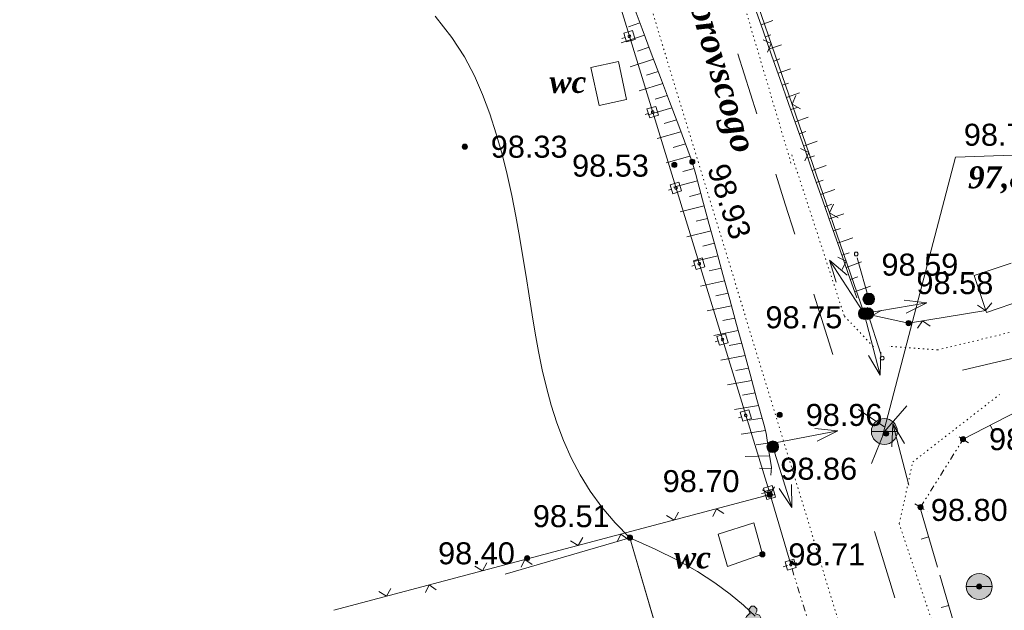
# Model space of a CAD drawing. Header units: millimetres. Extents: x 9396 to 25236, y 15106 to 31102.
# Tile 102 of 256: x 10918 to 10994, y 16282 to 16327. Entities that reach past the tile are written whole.
import ezdxf
from ezdxf.enums import TextEntityAlignment as Align

# ---------------------------------------------------------------- set-up
doc = ezdxf.new("R2010")
doc.units = ezdxf.units.MM
for name, pattern in [('DIVIDE', [1.25, 0.5, -0.25, 0, -0.25, 0, -0.25]), ('DOT', [0.25, 0, -0.25]), ('HIDDEN', [0.375, 0.25, -0.125])]:
    doc.linetypes.add(name, pattern=pattern)
for name, color, linetype, lineweight, true_color in [('1001010', 7, 'Continuous', 9, 0x000000), ('10010110', 7, 'Continuous', 20, 0xa25100), ('10010212', 7, 'Continuous', 9, 0x000000), ('1060000', 7, 'Continuous', 9, 0x000000), ('1070000', 7, 'DOT', 9, 0x000000), ('2030012', 7, 'Continuous', 9, 0x000000), ('2030021', 7, 'Continuous', 9, 0x000000), ('21100200', 7, 'HIDDEN', 0, 0x800080), ('3000105', 7, 'DIVIDE', 9, 0x000000), ('3000130', 7, 'Continuous', 9, 0x000000), ('3000220', 7, 'Continuous', 9, 0x000000), ('3000260', 7, 'Continuous', 9, 0x000000), ('4000210', 7, 'Continuous', 9, 0x000000), ('5010210', 7, 'Continuous', 20, 0x008000), ('5010420', 7, 'Continuous', 9, 0x000000), ('6011210', 1, 'Continuous', 9, 0xff0000), ('9010110', 7, 'Continuous', 9, 0x000000)]:
    doc.layers.add(name, color=color, linetype=linetype, lineweight=lineweight, true_color=true_color)
doc.styles.add('12', font='timesbi.ttf', dxfattribs={"height": 0.001693})
doc.styles.add('2', font='timesbi.ttf', dxfattribs={"height": 0.001693})
doc.styles.add('9', font='timesbi.ttf', dxfattribs={"height": 0.001693})
doc.styles.add('F2', font='arial.ttf', dxfattribs={"height": 0.001693})

# ---------------------------------------------------------------- blocks, each defined once
blk = doc.blocks.new('SYMBOL21100200')
at = {"true_color": 0x800080}
h = blk.add_hatch(color=216, dxfattribs=at)
edge = h.paths.add_edge_path()
edge.add_arc((0, 0), 0.1, 0, 360)
at = {"color": 216, "linetype": 'Continuous', "lineweight": 0, "true_color": 0x800080}
blk.add_circle((0, 0), 0.1, dxfattribs=at)
blk = doc.blocks.new('SYMBOL4000210')
at = {"true_color": 0xffffff}
blk.add_hatch(color=7, dxfattribs=at).paths.add_polyline_path([(0.05, 1.75), (-0.05, 1.75), (-0.15, 1.65), (-0.15, 1.55), (-0.1, 1.45), (-0.15, 1.45), (-0.25, 1.35), (-0.3, 1.25), (-0.3, 1.1), (-0.25, 1), (-0.2, 0.95), (-0.3, 0.9), (-0.35, 0.85), (-0.4, 0.8), (-0.5, 0.65), (-0.5, 0.5), (-0.4, 0.35), (-0.3, 0.35), (-0.1, 0.35), (0, 0.35), (0.15, 0.35), (0.4, 0.35), (0.45, 0.4), (0.5, 0.5), (0.5, 0.7), (0.4, 0.85), (0.2, 0.95), (0.25, 1), (0.3, 1.1), (0.3, 1.3), (0.25, 1.4), (0.1, 1.45), (0.15, 1.55), (0.15, 1.65)])
at = {"color": 18, "linetype": 'Continuous', "lineweight": 0, "true_color": 0x000000, "flags": 128}
blk.add_lwpolyline([(0.05, 1.75), (-0.05, 1.75), (-0.15, 1.65), (-0.15, 1.55), (-0.1, 1.45), (-0.15, 1.45), (-0.25, 1.35), (-0.3, 1.25), (-0.3, 1.1), (-0.25, 1), (-0.2, 0.95), (-0.3, 0.9), (-0.35, 0.85), (-0.4, 0.8), (-0.5, 0.65), (-0.5, 0.5), (-0.4, 0.35), (-0.3, 0.35), (-0.1, 0.35), (0, 0.35), (0.15, 0.35), (0.4, 0.35), (0.45, 0.4), (0.5, 0.5), (0.5, 0.7), (0.4, 0.85), (0.2, 0.95), (0.25, 1), (0.3, 1.1), (0.3, 1.3), (0.25, 1.4), (0.1, 1.45), (0.15, 1.55), (0.15, 1.65), (0.05, 1.75)], close=True, dxfattribs=at)
blk.add_lwpolyline([(0, 0.35), (0, 0), (0.2, 0)], dxfattribs=at)
blk = doc.blocks.new('SYMBOL5010420')
at = {"true_color": 0xffffff}
h = blk.add_hatch(color=7, dxfattribs=at)
edge = h.paths.add_edge_path()
edge.add_arc((0, 0), 0.5, 0, 360)
at = {"color": 18, "linetype": 'Continuous', "lineweight": 9, "true_color": 0x000000, "flags": 128}
blk.add_lwpolyline([(-0.5, 0), (0.5, 0)], dxfattribs=at)
at = {"color": 18, "linetype": 'Continuous', "lineweight": 9, "true_color": 0x000000}
blk.add_circle((0, 0), 0.5, dxfattribs=at)
blk = doc.blocks.new('SYMBOL2030012')
at = {"true_color": 0xffffff}
h = blk.add_hatch(color=7, dxfattribs=at)
edge = h.paths.add_edge_path()
edge.add_arc((0, 0), 0.225, 0, 360)
at = {"true_color": 0x000000}
h = blk.add_hatch(color=18, dxfattribs=at)
edge = h.paths.add_edge_path()
edge.add_arc((0, 0), 0.05, 0, 360)
at = {"color": 18, "linetype": 'Continuous', "lineweight": 0, "true_color": 0x000000}
for radius in [0.225, 0.05]:
    blk.add_circle((0, 0), radius, dxfattribs=at)
blk = doc.blocks.new('SYMBOL2030021')
at = {"true_color": 0xffffff}
h = blk.add_hatch(color=7, dxfattribs=at)
edge = h.paths.add_edge_path()
edge.add_arc((0, 0), 0.225, 0, 360)
at = {"true_color": 0x000000}
h = blk.add_hatch(color=18, dxfattribs=at)
edge = h.paths.add_edge_path()
edge.add_arc((0, 0), 0.05, 0, 360)
at = {"color": 18, "linetype": 'Continuous', "lineweight": 0, "true_color": 0x000000}
for radius in [0.225, 0.05]:
    blk.add_circle((0, 0), radius, dxfattribs=at)

msp = doc.modelspace()

# ---------------------------------------------------------------- linework, layer by layer
at = {"layer": '1001010', "color": 253}
for p, q in [((10971.991, 16287.439), (10974.727, 16288.306)), ((10969.943, 16270.887), (10965.198, 16287.154))]:
    msp.add_line(p, q, dxfattribs=at)
for points in [[(10964.308, 16323.843, 0), (10962.189, 16323.389, 0), (10962.817, 16320.455, 0)], [(10962.817, 16320.455, 0), (10964.936, 16320.909, 0), (10964.308, 16323.843, 0)], [(10994.547, 16308.313, 0), (10991.704, 16307.355, 0), (10992.661, 16304.512, 0), (10995.504, 16305.469, 0)], [(10974.727, 16288.306, 0), (10975.402, 16285.884, 0), (10972.712, 16284.941, 0), (10971.991, 16287.439, 0)], [(10955.598, 16284.354, 0), (10965.198, 16287.154, 0), (10969.943, 16270.887, 0), (10964.183, 16269.207, 0), (10965.769, 16264.37, 0), (10956.267, 16261.253, 0)]]:
    msp.add_polyline3d(points, dxfattribs=at)
at = {"layer": '10010110'}
for points in [[(10965.198, 16287.154, 0), (10964.048, 16288.302, 0), (10963.03, 16289.499, 0), (10962.136, 16290.738, 0), (10961.355, 16292.013, 0), (10960.675, 16293.319, 0), (10960.087, 16294.648, 0), (10959.579, 16295.996, 0), (10959.143, 16297.356, 0), (10958.766, 16298.724, 0), (10958.439, 16300.102, 0), (10958.152, 16301.494, 0), (10957.894, 16302.904, 0), (10957.656, 16304.336, 0), (10957.428, 16305.793, 0), (10957.199, 16307.28, 0), (10956.96, 16308.8, 0), (10956.7, 16310.354, 0), (10956.415, 16311.934, 0), (10956.098, 16313.528, 0), (10955.744, 16315.125, 0), (10955.348, 16316.712, 0), (10954.904, 16318.278, 0), (10954.407, 16319.812, 0), (10953.851, 16321.301, 0), (10953.22, 16322.746, 0), (10952.45, 16324.194, 0), (10951.468, 16325.702, 0), (10950.199, 16327.329, 0)], [(10974.831, 16281.103, 0), (10973.946, 16281.951, 0), (10972.923, 16282.81, 0), (10971.745, 16283.676, 0), (10970.399, 16284.546, 0), (10968.869, 16285.418, 0), (10967.14, 16286.288, 0), (10965.198, 16287.154, 0)]]:
    msp.add_polyline3d(points, dxfattribs=at)
at = {"layer": '10010212', "color": 253}
for p, q in [((10965.441, 16328.207), (10966.141, 16326.347)), ((10975.461, 16326.207, 157.435), (10974.801, 16328.077, 157.435)), ((10975.291, 16326.677, 157.435), (10976.201, 16326.997, 157.435)), ((10965.971, 16326.807), (10965.091, 16326.507)), ((10966.141, 16326.347), (10966.841, 16324.477)), ((10966.321, 16325.877), (10964.511, 16325.277)), ((10966.321, 16325.877), (10964.511, 16325.277)), ((10976.111, 16324.337, 157.435), (10975.461, 16326.207, 157.435)), ((10975.621, 16325.747, 157.435), (10976.061, 16325.897, 157.435)), ((10966.671, 16324.947), (10965.771, 16324.647)), ((10975.951, 16324.807, 157.435), (10976.881, 16325.137, 157.435)), ((10967.021, 16324.017), (10965.211, 16323.437)), ((10967.021, 16324.017), (10965.211, 16323.437)), ((10966.841, 16324.477), (10967.541, 16322.617)), ((10976.761, 16322.467, 157.435), (10976.111, 16324.337, 157.435)), ((10976.271, 16323.877, 157.435), (10976.731, 16324.037, 157.435)), ((10976.601, 16322.937, 157.435), (10977.561, 16323.277, 157.435)), ((10967.371, 16323.077), (10966.461, 16322.787)), ((10967.541, 16322.617), (10968.251, 16320.747)), ((10977.421, 16320.597, 157.435), (10976.761, 16322.467, 157.435)), ((10967.721, 16322.147), (10965.901, 16321.587)), ((10967.721, 16322.147), (10965.901, 16321.587)), ((10976.931, 16322.007, 157.435), (10977.401, 16322.167, 157.435)), ((10968.071, 16321.217), (10967.151, 16320.927)), ((10977.261, 16321.067, 157.435), (10978.251, 16321.417, 157.435)), ((10968.421, 16320.277), (10966.601, 16319.737)), ((10968.421, 16320.277), (10966.601, 16319.737)), ((10968.251, 16320.747), (10968.951, 16318.887)), ((10978.071, 16318.727, 157.435), (10977.421, 16320.597, 157.435)), ((10977.581, 16320.137, 157.435), (10978.071, 16320.307, 157.435)), ((10977.911, 16319.197, 157.435), (10978.931, 16319.557, 157.435)), ((10968.771, 16319.347), (10967.841, 16319.067)), ((10968.951, 16318.887), (10969.651, 16317.017)), ((10978.731, 16316.857, 157.435), (10978.071, 16318.727, 157.435)), ((10969.121, 16318.417), (10967.301, 16317.897)), ((10969.121, 16318.417), (10967.301, 16317.897)), ((10978.241, 16318.267, 157.435), (10978.741, 16318.437, 157.435)), ((10969.471, 16317.487), (10968.531, 16317.207)), ((10978.561, 16317.327, 157.435), (10979.621, 16317.697, 157.435)), ((10969.821, 16316.547), (10967.991, 16316.047)), ((10969.821, 16316.547), (10967.991, 16316.047)), ((10979.381, 16314.987, 157.435), (10978.731, 16316.857, 157.435)), ((10978.891, 16316.397, 157.435), (10979.401, 16316.577, 157.435)), ((10970.131, 16315.607), (10969.261, 16315.367)), ((10979.221, 16315.457, 157.435), (10980.301, 16315.837, 157.435)), ((10970.261, 16315.127), (10970.781, 16313.197)), ((10980.041, 16313.117, 157.435), (10979.381, 16314.987, 157.435)), ((10970.391, 16314.647), (10968.551, 16314.157)), ((10970.391, 16314.647), (10968.551, 16314.157)), ((10979.551, 16314.527, 157.435), (10980.071, 16314.707, 157.435)), ((10970.651, 16313.677), (10969.781, 16313.447)), ((10979.871, 16313.587, 157.435), (10980.981, 16313.977, 157.435)), ((10970.921, 16312.717), (10969.071, 16312.257)), ((10970.921, 16312.717), (10969.071, 16312.257)), ((10970.781, 16313.197), (10971.311, 16311.277)), ((10980.691, 16311.247, 157.435), (10980.041, 16313.117, 157.435)), ((10980.201, 16312.657, 157.435), (10980.741, 16312.847, 157.435)), ((10980.531, 16311.717, 157.435), (10981.671, 16312.117, 157.435)), ((10971.181, 16311.757), (10970.291, 16311.537)), ((10971.311, 16311.277), (10971.831, 16309.357)), ((10981.351, 16309.377, 157.435), (10980.691, 16311.247, 157.435)), ((10971.441, 16310.797), (10969.591, 16310.347)), ((10971.441, 16310.797), (10969.591, 16310.347)), ((10980.861, 16310.787, 157.435), (10981.411, 16310.977, 157.435)), ((10971.701, 16309.837), (10970.801, 16309.617)), ((10981.181, 16309.847, 157.435), (10982.351, 16310.257, 157.435)), ((10971.961, 16308.877), (10970.111, 16308.447)), ((10971.961, 16308.877), (10970.111, 16308.447)), ((10971.831, 16309.357), (10972.361, 16307.437)), ((10982.001, 16307.507, 157.435), (10981.351, 16309.377, 157.435)), ((10981.511, 16308.917, 157.435), (10982.081, 16309.107, 157.435)), ((10981.841, 16307.977, 157.435), (10983.041, 16308.397, 157.435)), ((10972.231, 16307.917), (10971.311, 16307.707)), ((10972.361, 16307.437), (10972.881, 16305.507)), ((10982.661, 16305.637, 157.435), (10982.001, 16307.507, 157.435)), ((10972.491, 16306.957), (10970.631, 16306.547)), ((10972.491, 16306.957), (10970.631, 16306.547)), ((10982.161, 16307.047, 157.435), (10982.751, 16307.247, 157.435)), ((10982.491, 16306.107, 157.435), (10983.721, 16306.537, 157.435)), ((10972.751, 16305.987), (10971.821, 16305.787)), ((10973.011, 16305.027), (10971.151, 16304.647)), ((10973.011, 16305.027), (10971.151, 16304.647)), ((10972.881, 16305.507), (10973.411, 16303.587)), ((10973.281, 16304.067), (10972.341, 16303.877)), ((10973.411, 16303.587), (10973.931, 16301.667)), ((10973.541, 16303.107), (10971.671, 16302.737)), ((10973.541, 16303.107), (10971.671, 16302.737)), ((10973.801, 16302.147), (10972.851, 16301.957)), ((10973.931, 16301.667), (10974.461, 16299.747)), ((10974.061, 16301.187), (10972.191, 16300.837)), ((10974.061, 16301.187), (10972.191, 16300.837)), ((10974.331, 16300.227), (10973.361, 16300.037)), ((10974.461, 16299.747), (10974.981, 16297.817)), ((10974.591, 16299.267), (10972.721, 16298.937)), ((10974.591, 16299.267), (10972.721, 16298.937)), ((10974.851, 16298.307), (10973.871, 16298.127)), ((10974.981, 16297.817), (10975.511, 16295.897)), ((10975.111, 16297.337), (10973.241, 16297.037)), ((10975.111, 16297.337), (10973.241, 16297.037)), ((10975.371, 16296.377), (10974.381, 16296.217)), ((10975.641, 16295.417), (10973.761, 16295.127)), ((10975.641, 16295.417), (10973.761, 16295.127)), ((10975.811, 16294.437), (10974.921, 16294.307)), ((10975.961, 16293.457), (10974.061, 16293.417)), ((10975.961, 16293.457), (10974.061, 16293.417)), ((10976.081, 16292.467), (10975.181, 16292.507))]:
    msp.add_line(p, q, dxfattribs=at)
for points in [[(10969.651, 16317.017, 0), (10969.991, 16316.107, 0), (10970.261, 16315.127, 0)], [(10975.511, 16295.897, 0), (10975.691, 16295.217, 0), (10975.881, 16293.947, 0)], [(10975.881, 16293.947, 0), (10976.091, 16292.587, 0), (10976.061, 16291.967, 0)]]:
    msp.add_polyline3d(points, dxfattribs=at)
at = {"layer": '1060000', "color": 253}
msp.add_polyline3d([(10984.648, 16294.982, 185.12), (10990.27, 16316.46, 7.389), (11001.247, 16316.846, 13.714)], dxfattribs=at)
at = {"layer": '1070000', "color": 253}
msp.add_line((10983.977, 16271.845), (10960.318, 16349.297), dxfattribs=at)
for points in [[(10977.601, 16316.018, 0), (10955.769, 16389.771, 0), (10957.638, 16392.867, 0)], [(10983.948, 16301.865, 0), (10981.7, 16304.246, 0), (10977.601, 16316.812, 0)], [(11029.107, 16311.366, 0), (10988.899, 16301.626, 0), (10985.195, 16301.89, 0), (10985.195, 16301.89, 0)], [(10993.335, 16266.285, 0), (10985.93, 16288.242, 0), (10986.989, 16293.003, 0), (10993.662, 16298.186, 0)]]:
    msp.add_polyline3d(points, dxfattribs=at)
at = {"layer": '3000105', "color": 253}
for p, q in [((10987.573, 16289.506, 197.588), (10990.853, 16294.735, 193.769)), ((10991.276, 16294.469, 195.678), (10990.344, 16295.054, 195.678)), ((10987.15, 16289.772, 195.678), (10988.082, 16289.187, 195.678)), ((10978.058, 16285.23), (10977.007, 16284.905)), ((10979.116, 16280.115), (10977.581, 16285.083))]:
    msp.add_line(p, q, dxfattribs=at)
at = {"layer": '3000130', "color": 253}
for p, q in [((10964.581, 16325.617, 100.446), (10964.821, 16325.687, 100.446)), ((10966.381, 16319.767, 100.446), (10966.621, 16319.847, 100.446)), ((10968.171, 16313.927, 100.446), (10968.411, 16313.997, 100.446)), ((10969.961, 16308.087, 100.446), (10970.201, 16308.157, 100.446)), ((10971.751, 16302.247, 100.446), (10971.991, 16302.317, 100.446)), ((10973.551, 16296.397, 100.446), (10973.781, 16296.477, 100.446)), ((10975.341, 16290.557, 100.446), (10975.581, 16290.627, 100.446)), ((10975.401, 16290.337), (10975.641, 16290.407)), ((10977.581, 16285.083), (10975.987, 16290.476)), ((10977.001, 16284.917), (10977.241, 16284.987))]:
    msp.add_line(p, q, dxfattribs=at)
msp.add_polyline3d([(10975.913, 16290.734, 2.082), (10948.651, 16379.593, 177.426), (10943.576, 16378.556, 198.81), (10942.593, 16383.46, 197.928), (10918.199, 16377.117, 191.638)], dxfattribs=at)
for points in [[(10965.601, 16325.547, 100.446), (10965.391, 16326.227, 100.446), (10964.721, 16326.027, 100.446), (10964.931, 16325.347, 100.446), (10965.601, 16325.547, 100.446)], [(10965.161, 16325.687, 100.446), (10965.211, 16325.697, 100.446), (10965.241, 16325.737, 100.446), (10965.261, 16325.787, 100.446), (10965.241, 16325.837, 100.446), (10965.211, 16325.877, 100.446), (10965.161, 16325.887, 100.446), (10965.111, 16325.877, 100.446), (10965.071, 16325.837, 100.446), (10965.061, 16325.787, 100.446), (10965.071, 16325.737, 100.446), (10965.111, 16325.697, 100.446), (10965.161, 16325.687, 100.446)], [(10967.391, 16319.707, 100.446), (10967.181, 16320.387, 100.446), (10966.511, 16320.187, 100.446), (10966.721, 16319.507, 100.446), (10967.391, 16319.707, 100.446)], [(10966.951, 16319.847, 100.446), (10967.001, 16319.857, 100.446), (10967.041, 16319.897, 100.446), (10967.051, 16319.947, 100.446), (10967.041, 16319.997, 100.446), (10967.001, 16320.037, 100.446), (10966.951, 16320.047, 100.446), (10966.901, 16320.037, 100.446), (10966.861, 16319.997, 100.446), (10966.851, 16319.947, 100.446), (10966.861, 16319.897, 100.446), (10966.901, 16319.857, 100.446), (10966.951, 16319.847, 100.446)], [(10969.181, 16313.867, 100.446), (10968.971, 16314.547, 100.446), (10968.301, 16314.337, 100.446), (10968.511, 16313.657, 100.446), (10969.181, 16313.867, 100.446)], [(10968.741, 16314.007, 100.446), (10968.791, 16314.017, 100.446), (10968.831, 16314.057, 100.446), (10968.841, 16314.107, 100.446), (10968.831, 16314.157, 100.446), (10968.791, 16314.187, 100.446), (10968.741, 16314.207, 100.446), (10968.691, 16314.187, 100.446), (10968.651, 16314.157, 100.446), (10968.641, 16314.107, 100.446), (10968.651, 16314.057, 100.446), (10968.691, 16314.017, 100.446), (10968.741, 16314.007, 100.446)], [(10970.971, 16308.027, 100.446), (10970.761, 16308.707, 100.446), (10970.101, 16308.497, 100.446), (10970.301, 16307.817, 100.446), (10970.971, 16308.027, 100.446)], [(10970.531, 16308.157, 100.446), (10970.581, 16308.177, 100.446), (10970.621, 16308.207, 100.446), (10970.641, 16308.257, 100.446), (10970.621, 16308.307, 100.446), (10970.581, 16308.347, 100.446), (10970.531, 16308.367, 100.446), (10970.481, 16308.347, 100.446), (10970.451, 16308.307, 100.446), (10970.431, 16308.257, 100.446), (10970.451, 16308.207, 100.446), (10970.481, 16308.177, 100.446), (10970.531, 16308.157, 100.446)], [(10972.771, 16302.177, 100.446), (10972.561, 16302.867, 100.446), (10971.891, 16302.657, 100.446), (10972.101, 16301.977, 100.446), (10972.771, 16302.177, 100.446)], [(10972.331, 16302.317, 100.446), (10972.381, 16302.327, 100.446), (10972.411, 16302.367, 100.446), (10972.431, 16302.417, 100.446), (10972.411, 16302.467, 100.446), (10972.381, 16302.507, 100.446), (10972.331, 16302.517, 100.446), (10972.281, 16302.507, 100.446), (10972.241, 16302.467, 100.446), (10972.231, 16302.417, 100.446), (10972.241, 16302.367, 100.446), (10972.281, 16302.327, 100.446), (10972.331, 16302.317, 100.446)], [(10974.561, 16296.337, 100.446), (10974.351, 16297.017, 100.446), (10973.681, 16296.817, 100.446), (10973.891, 16296.137, 100.446), (10974.561, 16296.337, 100.446)], [(10974.121, 16296.477, 100.446), (10974.171, 16296.487, 100.446), (10974.211, 16296.527, 100.446), (10974.221, 16296.577, 100.446), (10974.211, 16296.627, 100.446), (10974.171, 16296.667, 100.446), (10974.121, 16296.677, 100.446), (10974.071, 16296.667, 100.446), (10974.031, 16296.627, 100.446), (10974.021, 16296.577, 100.446), (10974.031, 16296.527, 100.446), (10974.071, 16296.487, 100.446), (10974.121, 16296.477, 100.446)], [(10976.351, 16290.497, 100.446), (10976.141, 16291.177, 100.446), (10975.471, 16290.977, 100.446), (10975.681, 16290.287, 100.446), (10976.351, 16290.497, 100.446)], [(10976.411, 16290.287, 0), (10976.221, 16290.927, 0), (10975.551, 16290.727, 0), (10975.731, 16290.097, 0), (10976.411, 16290.287, 0)], [(10975.911, 16290.637, 100.446), (10975.961, 16290.647, 100.446), (10976.001, 16290.687, 100.446), (10976.011, 16290.737, 100.446), (10976.001, 16290.787, 100.446), (10975.961, 16290.817, 100.446), (10975.911, 16290.837, 100.446), (10975.861, 16290.817, 100.446), (10975.821, 16290.787, 100.446), (10975.811, 16290.737, 100.446), (10975.821, 16290.687, 100.446), (10975.861, 16290.647, 100.446), (10975.911, 16290.637, 100.446)], [(10975.981, 16290.407, 0), (10976.031, 16290.427, 0), (10976.061, 16290.457, 0), (10976.071, 16290.507, 0), (10976.061, 16290.557, 0), (10976.031, 16290.597, 0), (10975.981, 16290.607, 0), (10975.931, 16290.597, 0), (10975.891, 16290.557, 0), (10975.881, 16290.507, 0), (10975.891, 16290.457, 0), (10975.931, 16290.427, 0), (10975.981, 16290.407, 0)], [(10978.011, 16284.867, 0), (10977.821, 16285.497, 0), (10977.151, 16285.297, 0), (10977.341, 16284.667, 0), (10978.011, 16284.867, 0)], [(10977.581, 16284.987, 0), (10977.631, 16284.997, 0), (10977.661, 16285.037, 0), (10977.681, 16285.087, 0), (10977.661, 16285.127, 0), (10977.631, 16285.167, 0), (10977.581, 16285.177, 0), (10977.531, 16285.167, 0), (10977.501, 16285.127, 0), (10977.481, 16285.087, 0), (10977.501, 16285.037, 0), (10977.531, 16284.997, 0), (10977.581, 16284.987, 0)]]:
    msp.add_polyline3d(points, close=True, dxfattribs=at)
at = {"layer": '3000220', "color": 253}
for p, q in [((10995.051, 16296.897, 191.416), (10990.851, 16294.737, 191.416)), ((10992.951, 16295.817, 191.416), (10993.231, 16295.277, 191.416)), ((10988.881, 16284.897), (10987.511, 16289.537)), ((10988.191, 16287.217), (10987.621, 16287.047)), ((10990.431, 16279.627), (10989.071, 16284.267)), ((10989.751, 16281.947), (10989.171, 16281.777))]:
    msp.add_line(p, q, dxfattribs=at)
at = {"layer": '3000260', "color": 253}
msp.add_line((10975.987, 16290.476), (10942.401, 16281.574), dxfattribs=at)
for points in [[(10992.599, 16304.672, 0), (10986.662, 16303.678, 0), (10983.243, 16304.425, 0), (10973.221, 16333.527, 0)], [(10975.781, 16324.567, 0), (10976.081, 16325.217, 0), (10975.451, 16325.507, 0)], [(10978.341, 16320.187, 0), (10977.691, 16320.557, 0), (10977.981, 16321.227, 0)], [(10978.661, 16316.197, 0), (10978.971, 16316.837, 0), (10978.341, 16317.137, 0)], [(10981.231, 16311.807, 0), (10980.571, 16312.187, 0), (10980.871, 16312.857, 0)], [(10981.541, 16307.827, 0), (10981.851, 16308.467, 0), (10981.221, 16308.767, 0)], [(10993.061, 16305.257, 0), (10992.591, 16304.667, 0), (10991.971, 16305.077, 0)], [(10984.541, 16304.657, 0), (10983.881, 16304.287, 0), (10983.461, 16304.887, 0)], [(10988.311, 16303.447, 0), (10987.731, 16303.857, 0), (10987.331, 16303.287, 0)], [(10976.321, 16291.087, 0), (10975.981, 16290.477, 0), (10975.401, 16290.837, 0)], [(10968.941, 16289.127, 0), (10968.601, 16288.517, 0), (10968.011, 16288.877, 0)], [(10972.421, 16289.017, 0), (10971.871, 16289.387, 0), (10971.591, 16288.797, 0)], [(10961.561, 16287.167, 0), (10961.211, 16286.557, 0), (10960.631, 16286.927, 0)], [(10965.041, 16287.057, 0), (10964.491, 16287.427, 0), (10964.211, 16286.837, 0)], [(10957.661, 16285.097, 0), (10957.111, 16285.477, 0), (10956.831, 16284.877, 0)], [(10954.171, 16285.217, 0), (10953.831, 16284.607, 0), (10953.251, 16284.967, 0)], [(10946.791, 16283.257, 0), (10946.451, 16282.647, 0), (10945.871, 16283.007, 0)], [(10950.281, 16283.147, 0), (10949.731, 16283.517, 0), (10949.451, 16282.927, 0)]]:
    msp.add_polyline3d(points, dxfattribs=at)
at = {"layer": '5010210'}
for p, q in [((10974.961, 16319.807, 159.323), (10973.501, 16324.437, 159.323)), ((10976.431, 16315.167, 159.323), (10977.161, 16312.857, 159.323)), ((10977.161, 16312.857, 159.323), (10977.891, 16310.537, 159.323)), ((10980.821, 16301.267, 159.323), (10979.361, 16305.907, 159.323)), ((10990.801, 16300.057, 114.283), (10995.911, 16301.277, 114.283)), ((10982.811, 16297.027, 159.323), (10984.831, 16295.677, 159.323)), ((10986.511, 16297.327, 114.283), (10984.791, 16295.347, 114.283)), ((10984.791, 16295.347, 97.939), (10983.801, 16292.867, 97.939)), ((10985.591, 16282.527, 97.939), (10984.041, 16287.637, 97.939))]:
    msp.add_line(p, q, dxfattribs=at)
at = {"layer": '6011210'}
for p, q in [((10983.243, 16304.425), (10980.57, 16308.532)), ((10983.243, 16304.425), (10988.074, 16305.245)), ((10983.243, 16304.425), (10984.47, 16299.681)), ((10986.664, 16291.195), (10985.438, 16295.939)), ((10976.391, 16294.47), (10981.204, 16295.393)), ((10976.199, 16294.163), (10977.672, 16289.49))]:
    msp.add_line(p, q, dxfattribs=at)
for points in [[(10981.078, 16306.834, 0), (10980.57, 16308.532, 0), (10980.57, 16308.532, 0), (10981.916, 16307.38, 0)], [(10986.314, 16305.453, 0), (10988.074, 16305.245, 0), (10988.074, 16305.245, 0), (10986.482, 16304.467, 0)], [(10984.528, 16301.452, 0), (10984.47, 16299.681, 0), (10984.47, 16299.681, 0), (10983.56, 16301.202, 0)], [(10985.379, 16294.168, 0), (10985.438, 16295.939, 0), (10985.438, 16295.939, 0), (10986.347, 16294.418, 0)], [(10979.44, 16295.564, 0), (10981.204, 16295.393, 0), (10981.204, 16295.393, 0), (10979.628, 16294.582, 0)], [(10977.637, 16291.261, 0), (10977.672, 16289.49, 0), (10977.672, 16289.49, 0), (10976.684, 16290.961, 0)]]:
    msp.add_polyline3d(points, dxfattribs=at)
at = {"layer": '9010110', "color": 253}
for p, q in [((10983.59, 16305.543, 139.735), (10982.709, 16308.723, 139.735)), ((10983.514, 16304.425, 98.742), (10984.526, 16301.284, 98.742))]:
    msp.add_line(p, q, dxfattribs=at)
for points in [[(10982.779, 16309.012, 139.735), (10982.759, 16309.087, 139.735), (10982.704, 16309.142, 139.735), (10982.629, 16309.162, 139.735), (10982.554, 16309.142, 139.735), (10982.499, 16309.087, 139.735), (10982.479, 16309.012, 139.735), (10982.499, 16308.937, 139.735), (10982.554, 16308.883, 139.735), (10982.629, 16308.862, 139.735), (10982.704, 16308.883, 139.735), (10982.759, 16308.937, 139.735), (10982.779, 16309.012, 139.735)], [(10984.768, 16300.998, 98.742), (10984.748, 16301.073, 98.742), (10984.693, 16301.128, 98.742), (10984.618, 16301.148, 98.742), (10984.543, 16301.128, 98.742), (10984.488, 16301.073, 98.742), (10984.468, 16300.998, 98.742), (10984.488, 16300.923, 98.742), (10984.543, 16300.869, 98.742), (10984.618, 16300.848, 98.742), (10984.693, 16300.869, 98.742), (10984.748, 16300.923, 98.742), (10984.768, 16300.998, 98.742)]]:
    msp.add_polyline3d(points, close=True, dxfattribs=at)

# ---------------------------------------------------------------- block references
at = {"layer": '2030012', "color": 253, "xscale": 2, "yscale": 2, "zscale": 2}
for p in [(10983.243, 16304.425), (10976.199, 16294.163)]:
    msp.add_blockref('SYMBOL2030012', p, dxfattribs=at)
at = {"layer": '2030021', "color": 253, "xscale": 2, "yscale": 2, "zscale": 2}
for p in [(10983.59, 16305.543, 193.499), (10983.514, 16304.425, 194.817)]:
    msp.add_blockref('SYMBOL2030021', p, dxfattribs=at)
at = {"layer": '21100200', "xscale": 2, "yscale": 2, "zscale": 2}
for p in [(10952.478, 16317.277, 196.66), (10968.618, 16315.877, 197.06), (10969.998, 16316.117, 197.86), (10983.589, 16305.554, 197.19), (10983.514, 16304.436, 197.495), (10986.661, 16303.689, 197.159), (10976.732, 16296.616, 197.914), (10984.931, 16295.179, 197.511), (10976.199, 16294.171, 197.72), (10990.852, 16294.746, 197.323), (10975.978, 16290.477, 197.4), (10987.573, 16289.518, 197.598), (10965.198, 16287.157, 197.02), (10975.398, 16285.877, 197.42), (10957.278, 16285.577, 196.8), (10992.098, 16283.397, 197.22)]:
    msp.add_blockref('SYMBOL21100200', p, dxfattribs=at)
at = {"layer": '4000210', "color": 253, "xscale": 2, "yscale": 2, "zscale": 2}
msp.add_blockref('SYMBOL4000210', (10974.669, 16278.39), dxfattribs=at)
at = {"layer": '5010420', "color": 253, "xscale": 2, "yscale": 2, "zscale": 2}
for p in [(10984.792, 16295.342, 193.784), (10992.1, 16283.403)]:
    msp.add_blockref('SYMBOL5010420', p, dxfattribs=at)

# ---------------------------------------------------------------- texts
at = {"layer": '1001010', "color": 253, "style": '9'}
for p in [(10958.997, 16322.269, 54.42), (10968.596, 16285.644)]:
    msp.add_text('wc', height=1.693, dxfattribs=at).set_placement(p, align=Align.MIDDLE_LEFT)
at = {"layer": '1070000', "color": 253, "style": '2'}
msp.add_text('str.Vorovscogo', height=1.89401, rotation=286.4, dxfattribs=at).set_placement((10969.134, 16333.759, 89.2), align=Align.MIDDLE_LEFT)
at = {"layer": '21100200', "color": 253, "style": 'F2'}
for s, p in [('98.76', (10990.911, 16318.199, -0.009)), ('98.33', (10954.478, 16317.277, 196.66)), ('98.53', (10960.738, 16315.817, 88.36)), ('98.59', (10984.569, 16308.194, 71.23)), ('98.58', (10987.261, 16306.769, 49.079)), ('98.75', (10975.634, 16304.136, 42.475)), ('98.96', (10978.732, 16296.616, 197.914)), ('98.66', (10992.852, 16294.746, 197.323)), ('98.86', (10976.779, 16292.471, 88.82)), ('98.70', (10967.718, 16291.517, 33.68)), ('98.80', (10988.373, 16289.298, 197.598)), ('98.51', (10957.718, 16288.817, 63.76)), ('98.40', (10950.418, 16285.957, 0.42)), ('98.71', (10977.398, 16285.877, 197.42))]:
    msp.add_text(s, height=1.693, dxfattribs=at).set_placement(p, align=Align.MIDDLE_LEFT)
msp.add_text('98.93', height=1.693, rotation=288.2, dxfattribs=at).set_placement((10971.938, 16315.877, 38.24), align=Align.MIDDLE_LEFT)
at = {"layer": '5010420', "color": 253, "style": '12'}
msp.add_text('97,82tr', height=1.693, dxfattribs=at).set_placement((10991.232, 16314.922, 0.004), align=Align.MIDDLE_LEFT)

doc.saveas('drawing.dxf')
